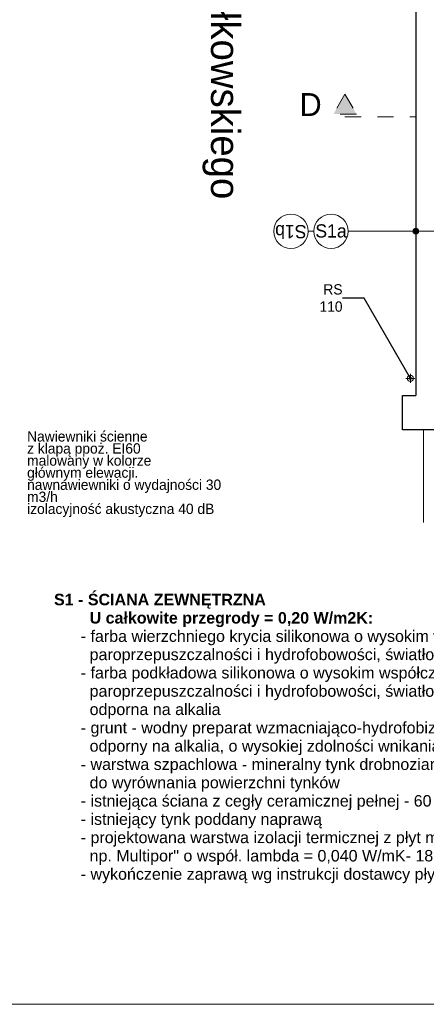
# Model space of a CAD drawing. Extents: x -145259 to -66341, y -2316 to 227384.
# Tile 2 of 143: x -134017 to -126927, y 37284 to 54461. Entities that reach past the tile are written whole.
import ezdxf

# ---------------------------------------------------------------- set-up
doc = ezdxf.new("R2010")
doc.units = 0
doc.header["$MEASUREMENT"] = 0
doc.linetypes.add('Dashed', pattern=[564.444447, 282.222223, -282.222223])
doc.layers.add('Arch opisy', color=7, linetype='Continuous')
for name, color, linetype, lineweight in [('Arch opisy_Nr_Pióra__1', 7, 'Continuous', 25), ('Arch opisy_Nr_Pióra__21', 7, 'Continuous', 13), ('Arch opisy_Nr_Pióra__5', 7, 'Continuous', 13), ('arch przekroje_Nr_Pióra__21', 7, 'Continuous', 13), ('arch przekroje_Nr_Pióra__5', 7, 'Continuous', 13), ('ARCH TABELA_Nr_Pióra__21', 7, 'Continuous', 13), ('Arch teren_Nr_Pióra__5', 7, 'Continuous', 13), ('INWENT ODWODNIENIE_Nr_Pióra__21', 7, 'Continuous', 13), ('INWENT OPISY_Nr_Pióra__21', 7, 'Continuous', 13), ('INWENT.ŚCIANY_Nr_Pióra__1', 7, 'Continuous', 25)]:
    doc.layers.add(name, color=color, linetype=linetype, lineweight=lineweight)
doc.styles.add('GENERATED_STYLE_6', font='txt')
doc.styles.add('GENERATED_STYLE_7', font='txt')
doc.styles.add('GENERATED_STYLE_8', font='txt')
doc.dimstyles.new('GENERATED_STYLE__9', dxfattribs={"dimtxt": 0.18, "dimasz": 109.44, "dimexe": 0.18, "dimexo": 0.0625, "dimgap": 0.09, "dimtad": 0, "dimtih": 1, "dimtoh": 1, "dimdec": 4, "dimzin": 0, "dimdsep": 46, "dimcen": 0.09, "dimadec": 0, "dimazin": 0, "dimtfac": 1, "dimtdec": 4, "dimtmove": 0, "dimatfit": 3, "dimldrblk": 'ARROWHEAD_11', "dimfxl": 0, "dimtolj": 1, "dimtzin": 0, "dimarcsym": 0})

# ---------------------------------------------------------------- blocks, each defined once
blk = doc.blocks.new('Linia_8', base_point=(-126329, 50770))
at = {"layer": 'Arch opisy_Nr_Pióra__21', "linetype": 'Continuous'}
for points in [[(-127059, 50770), (-127063, 50789), (-127073, 50805), (-127090, 50816), (-127109, 50820), (-127128, 50816), (-127144, 50805), (-127155, 50789), (-127159, 50770), (-127155, 50751), (-127144, 50734), (-127128, 50724), (-127109, 50720), (-127090, 50724), (-127073, 50734), (-127063, 50751)], [(-126279, 50770), (-126283, 50789), (-126293, 50805), (-126310, 50816), (-126329, 50820), (-126348, 50816), (-126364, 50805), (-126375, 50789), (-126379, 50770), (-126375, 50751), (-126364, 50734), (-126348, 50724), (-126329, 50720), (-126310, 50724), (-126293, 50734), (-126283, 50751)]]:
    blk.add_hatch(color=256, dxfattribs=at).paths.add_polyline_path(points, flags=0)
blk.add_line((-126379, 50770), (-127059, 50770), dxfattribs=at)
for centre in [(-127109, 50770), (-126329, 50770)]:
    blk.add_circle(centre, 50, dxfattribs=at)
blk = doc.blocks.new('Linia_9', base_point=(-127109, 50770))
at = {"layer": 'Arch opisy_Nr_Pióra__21', "linetype": 'Continuous'}
blk.add_line((-127109, 50770), (-128288, 50770), dxfattribs=at)
blk.add_circle((-128588, 50770), 300, dxfattribs=at)
blk = doc.blocks.new('Linia_36', base_point=(-128588, 50770))
at = {"layer": 'Arch opisy_Nr_Pióra__21', "linetype": 'Continuous'}
blk.add_line((-128888, 50770), (-128988, 50770), dxfattribs=at)
for centre in [(-129288, 50770), (-128588, 50770)]:
    blk.add_circle(centre, 300, dxfattribs=at)
blk = doc.blocks.new('ARROWHEAD_11')
at = {"color": 0, "linetype": 'Continuous', "lineweight": 0}
blk.add_line((0, 0), (-1, 0), dxfattribs=at)
at = {"color": 0, "linetype": 'Continuous', "lineweight": 0, "const_width": 0.25, "flags": 128}
blk.add_lwpolyline([(-0.125, 0, 1), (0.125, 0, 1)], format="xyb", close=True, dxfattribs=at)

msp = doc.modelspace()

# ---------------------------------------------------------------- hatches: boundary and pattern name
at = {"layer": 'arch przekroje_Nr_Pióra__5', "linetype": 'Continuous'}
msp.add_hatch(color=256, dxfattribs=at).paths.add_polyline_path([(-128544.4, 52813.6), (-128144.4, 52813.6), (-128344.4, 53163.6)], flags=0)

# ---------------------------------------------------------------- linework, layer by layer
at = {"layer": 'arch przekroje_Nr_Pióra__5', "linetype": 'Dashed'}
for p, q in [((-128344.4, 53163.6), (-128544.4, 52813.6)), ((-128344.4, 53163.6), (-128144.4, 52813.6)), ((-128144.4, 52813.6), (-128544.4, 52813.6)), ((-128344.4, 52763.6), (-127108.7, 52763.6))]:
    msp.add_line(p, q, dxfattribs=at)
at = {"layer": 'ARCH TABELA_Nr_Pióra__21', "linetype": 'Continuous'}
msp.add_line((-70258.7, 37283.6), (-145258.7, 37283.6), dxfattribs=at)
at = {"layer": 'Arch teren_Nr_Pióra__5', "linetype": 'Continuous'}
msp.add_line((-126973.7, 47303.6), (-126973.7, 45688.6), dxfattribs=at)
at = {"layer": 'INWENT ODWODNIENIE_Nr_Pióra__21', "linetype": 'Continuous'}
for p, q in [((-127203.7, 48123.6), (-127203.7, 48283.6)), ((-127283.7, 48203.6), (-127123.7, 48203.6))]:
    msp.add_line(p, q, dxfattribs=at)
msp.add_circle((-127203.7, 48203.6), 55, dxfattribs=at)
at = {"layer": 'INWENT.ŚCIANY_Nr_Pióra__1', "linetype": 'Continuous'}
for p, q in [((-127108.7, 61143.6), (-127108.7, 47903.6)), ((-127343.7, 47303.6), (-127343.7, 47903.6)), ((-127343.7, 47903.6), (-127108.7, 47903.6)), ((-126773.7, 47303.6), (-127343.7, 47303.6))]:
    msp.add_line(p, q, dxfattribs=at)

# ---------------------------------------------------------------- block references
at = {"layer": 'Arch opisy', "linetype": 'Continuous'}
for name, p in [('Linia_36', (-128587.8, 50769.7)), ('Linia_9', (-127108.7, 50769.7)), ('Linia_8', (-126328.7, 50769.7))]:
    msp.add_blockref(name, p, dxfattribs=at)

# ---------------------------------------------------------------- texts
at = {"layer": 'Arch opisy_Nr_Pióra__1', "linetype": 'Continuous', "attachment_point": 2}
for s, insert, char_height, rotation, style in [('{ul. Niedziałkowskiego}', (-130180.5, 54523.6), 500, 270, 'GENERATED_STYLE_7'), ('{S1b}', (-129287.8, 50648.3), 230, 180, 'GENERATED_STYLE_6')]:
    msp.add_mtext(s, dxfattribs=dict(at, insert=insert, char_height=char_height, rotation=rotation, style=style))
at = {"layer": 'Arch opisy_Nr_Pióra__1', "linetype": 'Continuous', "insert": (-128587.8, 50891.1), "char_height": 230, "attachment_point": 2, "style": 'GENERATED_STYLE_6'}
msp.add_mtext('{S1a}', dxfattribs=at)
at = {"layer": 'Arch opisy_Nr_Pióra__21', "linetype": 'Continuous', "insert": (-133887.8, 46532.4), "char_height": 180, "width": 3752.48, "attachment_point": 4, "line_spacing_factor": 0.70251, "style": 'GENERATED_STYLE_6'}
msp.add_mtext('{Nawiewniki ścienne\\Pz klapą ppoż. EI60\\Pmalowany w kolorze \\Pgłównym elewacji.\\Pnawnawiewniki o wydajności 30 m3/h \\Pizolacyjność akustyczna 40 dB}', dxfattribs=at)
at = {"layer": 'Arch opisy_Nr_Pióra__5', "linetype": 'Continuous', "insert": (-133418.7, 44445.3), "char_height": 200, "width": 9728.552, "attachment_point": 1, "line_spacing_factor": 0.957557, "style": 'GENERATED_STYLE_8'}
msp.add_mtext('\\A1;{\\fArial|b1|i0|c0|p38;S1 - ŚCIANA ZEWNĘTRZNA\\P        U całkowite przegrody = 0,20 W/m2K:\\P\\fArial|b0|i0|c0|p38;      - farba wierzchniego krycia silikonowa o wysokim współczynniku \\P        paroprzepuszczalności i hydrofobowości, światłotrwała , odporna na alkalia \\P      - farba podkładowa silikonowa o wysokim współczynniku \\P        paroprzepuszczalności i hydrofobowości, światłotrwała , \\P        odporna na alkalia\\P      - grunt - wodny preparat wzmacniająco-hydrofobizującym, \\P        odporny na alkalia, o wysokiej zdolności wnikania w podłoże\\P      - warstwa szpachlowa - mineralny tynk drobnoziarnisty, \\P        do wyrównania powierzchni tynków \\P      - istniejąca ściana z cegły ceramicznej pełnej - 60 cm\\P      - istniejący tynk poddany naprawą  \\P      - projektowana warstwa izolacji termicznej z płyt mineralnych\\P        np. Multipor" o współ. lambda = 0,040 W/mK- 18 cm \\P      - wykończenie zaprawą wg instrukcji dostawcy płyt mineralnych}', dxfattribs=at)
at = {"layer": 'arch przekroje_Nr_Pióra__21', "linetype": 'Continuous', "insert": (-128944.4, 53180.8), "char_height": 400, "attachment_point": 2, "style": 'GENERATED_STYLE_8'}
msp.add_mtext('{D}', dxfattribs=at)
at = {"layer": 'INWENT OPISY_Nr_Pióra__21', "linetype": 'Continuous', "insert": (-128387.4, 49605.2), "char_height": 180, "width": 692.895, "attachment_point": 6, "style": 'GENERATED_STYLE_6'}
msp.add_mtext('{RS 110}', dxfattribs=at)

# ---------------------------------------------------------------- leaders
at = {"layer": 'Arch opisy_Nr_Pióra__21', "linetype": 'Continuous', "annotation_type": 0, "has_hookline": 1, "hookline_direction": 1, "text_width": 3505.7}
msp.add_leader([(-125364.6, 47276.8), (-125364.6, 44741.8), (-124687.9, 44741.8)], dimstyle='GENERATED_STYLE__9', dxfattribs=at)
at = {"layer": 'INWENT OPISY_Nr_Pióra__21', "linetype": 'Continuous', "annotation_type": 0, "has_hookline": 1, "hookline_direction": 1, "text_width": 437.1}
msp.add_leader([(-127203.7, 48203.6), (-128012.4, 49605.2), (-128387.3, 49605.2)], dimstyle='GENERATED_STYLE__9', dxfattribs=at)

doc.saveas('drawing.dxf')
